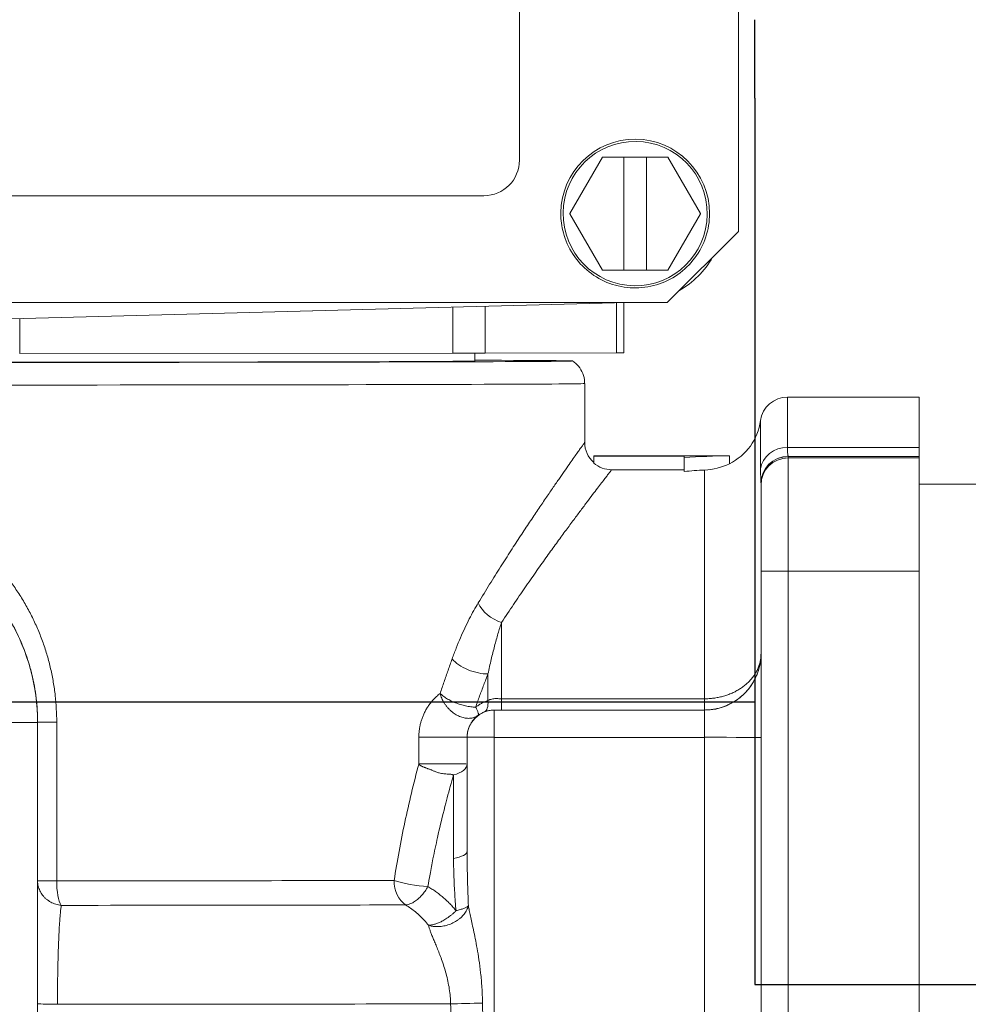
# Model space of a CAD drawing. Extents: x 0 to 796, y 0 to 496.
# Tile 38 of 222: x 111.06 to 113.05, y 309.26 to 311.33. Entities that reach past the tile are written whole.
import ezdxf

# ---------------------------------------------------------------- set-up
doc = ezdxf.new("R2010")
doc.units = 0
doc.header["$LTSCALE"] = 12
doc.header["$MEASUREMENT"] = 0
doc.layers.get('0').update_dxf_attribs({"linetype": 'CONTINUOUS'})
doc.layers.add('X', color=1, linetype='CONTINUOUS')

# ---------------------------------------------------------------- blocks, each defined once
blk = doc.blocks.new('GASTRAIN')
at = {"layer": 'X', "lineweight": 13}
for p, q in [((66.2427, 290.148), (66.2427, 298.9675)), ((65.783, 290.2975), (65.783, 292.7789)), ((65.9574, 290.304), (65.8889, 290.1853)), ((65.8889, 290.1851), (65.9574, 290.3038)), ((65.9574, 290.304), (66.0944, 290.304)), ((65.9574, 290.3038), (65.9574, 290.304)), ((65.9574, 290.3038), (66.0022, 290.3038)), ((66.0022, 290.3039), (66.0497, 290.3039)), ((66.0022, 290.3038), (66.0022, 290.3039)), ((66.0022, 290.0665), (66.0022, 290.3038)), ((66.0497, 290.3039), (66.0497, 290.3038)), ((66.0497, 290.3038), (66.0944, 290.3038)), ((66.0497, 290.0665), (66.0497, 290.3038)), ((66.1629, 290.1853), (66.0944, 290.304)), ((66.0944, 290.3038), (66.0944, 290.304)), ((66.0944, 290.3038), (66.1629, 290.1851)), ((62.9802, 290.2227), (65.7083, 290.2227)), ((65.8698, 290.1854), (65.8698, 290.1854)), ((65.8889, 290.1853), (65.8889, 290.1851)), ((65.9574, 290.0665), (65.8889, 290.1851)), ((66.1629, 290.1851), (66.0944, 290.0665)), ((66.1629, 290.1851), (66.1629, 290.1853)), ((66.1821, 290.1854), (66.1821, 290.1854)), ((66.2427, 290.148), (66.0932, 289.9985)), ((66.0022, 290.0665), (65.9574, 290.0665)), ((66.0022, 290.0666), (66.0497, 290.0666)), ((66.0944, 290.0665), (66.0497, 290.0665)), ((62.5953, 289.9985), (66.0932, 289.9985)), ((66.0094, 289.9985), (64.3442, 289.9549)), ((65.6431, 289.9889), (65.6431, 289.892)), ((65.711, 289.9907), (65.711, 289.8921)), ((65.9868, 289.9979), (65.9868, 289.8931)), ((66.0018, 289.8932), (66.0018, 289.9983)), ((64.7338, 289.9651), (64.7338, 289.8915)), ((64.7338, 289.8915), (65.6431, 289.892)), ((65.6896, 289.8758), (65.6896, 289.892)), ((65.711, 289.8921), (65.9868, 289.8931)), ((65.9199, 289.705), (65.9199, 289.8284)), ((66.3455, 289.7999), (66.3455, 289.6943)), ((66.3455, 289.7999), (66.6224, 289.7999)), ((66.6224, 289.6943), (66.6224, 289.7999)), ((66.2891, 289.7506), (66.2891, 289.649)), ((65.9389, 289.6759), (65.9389, 289.6765)), ((66.2212, 289.6765), (65.9389, 289.6765)), ((66.1288, 289.6759), (65.9389, 289.6759)), ((65.9389, 289.6759), (65.9389, 289.6615)), ((66.1288, 289.6759), (66.1288, 289.6725)), ((66.2237, 289.6765), (66.2237, 289.6601)), ((66.6224, 289.6943), (66.3455, 289.6943)), ((66.3471, 289.6752), (66.3471, 289.6754)), ((66.6224, 289.6752), (66.3471, 289.6752)), ((66.3471, 289.6722), (66.3471, 289.6752)), ((66.6224, 289.6943), (66.6224, 289.6752)), ((66.6224, 289.6752), (66.6224, 289.6722)), ((66.1288, 289.6725), (66.1288, 289.6439)), ((66.6224, 289.6722), (66.3471, 289.6722)), ((66.3471, 289.6722), (66.3471, 289.4344)), ((66.6224, 289.4344), (66.6224, 289.6722)), ((65.9765, 289.6474), (66.1288, 289.6474)), ((66.1715, 289.1665), (66.1715, 289.6467)), ((66.2901, 289.6183), (66.2901, 289.6185)), ((66.2901, 289.6153), (66.2901, 289.6183)), ((66.2901, 289.6153), (66.2901, 289.4345)), ((71.2204, 289.6172), (66.6224, 289.6172)), ((66.2901, 287.5361), (66.2901, 289.4345)), ((66.6224, 289.4344), (66.3471, 289.4344)), ((66.3471, 287.536), (66.3471, 289.4344)), ((66.6224, 289.4344), (66.6224, 287.536)), ((65.7454, 289.1665), (65.7454, 289.3267)), ((65.7169, 289.1631), (65.7169, 289.2187)), ((65.7454, 289.1665), (66.1715, 289.1665)), ((65.7454, 289.1429), (65.7454, 289.1665)), ((65.7301, 289.1429), (65.7301, 289.1426)), ((66.1715, 289.1426), (65.7301, 289.1426)), ((65.7301, 289.1426), (65.7301, 289.0855)), ((65.7454, 289.1429), (66.1715, 289.1429)), ((66.1715, 289.0855), (66.1715, 289.1426)), ((64.7714, 289.1165), (64.7714, 289.117)), ((64.8115, 288.784), (64.8115, 289.1171)), ((64.7714, 287.4934), (64.7714, 289.1165)), ((65.5718, 289.0295), (65.5718, 289.0859)), ((65.6731, 289.0857), (65.6731, 289.0858)), ((65.6731, 288.8464), (65.6731, 289.0857)), ((65.7301, 287.4947), (65.7301, 289.0855)), ((66.1715, 289.0855), (65.7301, 289.0855)), ((65.6447, 289.0065), (65.6447, 288.8312))]:
    blk.add_line(p, q, dxfattribs=at)
for centre, radius, start, end in [((66.3455, 289.7429), 0.057, 90, 172.2336), ((66.1715, 289.7667), 0.1187, 296.1039, 352.2336)]:
    blk.add_arc(centre, radius, start, end, dxfattribs=at)
at = {"layer": 'X', "lineweight": 13, "extrusion": (0, 0, -1)}
for centre, major_axis, ratio, start_param, end_param in [((66.0259, 290.1854), (-0.1561, 0), 0.999998, 0.011528, 3.141593), ((66.0259, 290.1854), (-0.1561, 0), 0.999998, 0.011681, 3.141593), ((66.0259, 290.1853), (-0.1514, 0), 0.999998, 0.011681, 6.294866), ((65.7083, 290.2975), (0.0747, 0), 0.999998, 0, 1.570796), ((66.0259, 290.1854), (-0.1561, 0), 0.999998, 0, 0.011681), ((66.0259, 290.1859), (-0.1869, 0), 0.999998, -2.627044, -2.085345), ((65.9769, 289.705), (-0.057, 0), 0.999998, -0.840942, 0.000148), ((66.2237, 288.49), (0.8399, 0.8399), 0.99791, -0.86653, -0.786444), ((66.3455, 289.642), (-0.057, 0), 0.919425, 0.13555, 1.570796), ((66.3471, 289.6185), (-0.057, 0), 0.999238, 0.000001, 1.570796), ((66.3471, 289.6183), (-0.057, 0), 0.999998, 0, 1.570796), ((66.3471, 289.6153), (-0.057, 0), 0.999998, 0, 1.570796), ((65.7454, 289.3679), (-0.0483, 0.0302), 0.663044, -1.964484, -0.755639), ((65.6884, 289.25), (-0.0534, 0.0199), 0.451316, -2.292152, -0.689392), ((65.7301, 289.0857), (-0.057, 0), 0.999998, 0, 1.570796), ((66.1715, 289.0853), (0.1187, 0), 0.002092, -1.570796, 0), ((65.6162, 288.8464), (0.057, 0), 0.307755, 0, 1.047198), ((64.8283, 288.7839), (-0.057, 0), 0.002092, -0.00001, 1.269758), ((64.8283, 288.7839), (0, 0.057), 0.296511, -2.68905, -1.568606), ((65.5624, 288.7849), (-0.0562, 0.0089), 0.17129, -2.128691, -0.742077), ((65.5624, 288.7849), (-0.0001, 0.057), 0.746099, -2.688099, -1.567654), ((64.8283, 288.5263), (-0.057, 0), 0.025088, -1.298395, 0), ((64.3442, 288.5284), (-1.7418, 0), 0.002092, -2.408414, -1.843292), ((65.6808, 288.5274), (-0.0569, -0.0014), 0.009719, -2.018443, -0.732988), ((65.7294, 289.6059), (0.0423, -4.2114), 0.008534, 1.045756, 1.311933)]:
    blk.add_ellipse(centre, major_axis=major_axis, ratio=ratio, start_param=start_param, end_param=end_param, dxfattribs=at)
at = {"layer": 'X', "lineweight": 13}
for centre, major_axis, ratio, start_param, end_param in [((65.6139, 289.8922), (0.1121, 0), 0.002092, -1.307162, -0.523599), ((65.8897, 289.8932), (0.1121, 0), 0.002092, -0.523603, 0), ((64.3442, 289.8758), (-1.5502, 0), 0.002092, 0, 3.661556), ((64.3442, 289.8758), (-1.3453, 0), 0.002092, 0, 3.141593), ((64.3442, 289.8284), (-1.5757, 0), 0.002092, 0, 3.141593), ((66.2237, 288.49), (-0.8399, 0.8399), 0.99791, -0.786444, -0.784352), ((66.1712, 289.745), (-0.1128, -0.0194), 0.855362, 1.427051, 1.902985), ((66.2235, 287.339), (0.0049, 2.309), 0.707105, 0.03486, 0.06105), ((64.3442, 289.1165), (0.4271, 0), 0.999998, 0, 3.141593), ((66.3471, 289.4345), (-0.057, 0), 0.002092, 0, 1.570796), ((66.1715, 289.2613), (0.1187, 0), 0.999998, -1.570796, 0), ((65.6884, 289.1919), (0.0208, -0.053), 0.370712, 0.002093, 0.857479), ((65.7432, 289.1759), (-0.0315, 0.0007), 0.295687, 1.404569, 1.647877), ((65.737, 289.1429), (-0.0416, 0), 0.001664, 1.403606, 1.772238), ((64.8283, 289.117), (-0.057, 0), 0.002092, -1.269758, 0), ((64.7144, 289.1165), (0.057, 0), 0.002092, -1.570796, 0), ((65.6162, 289.0858), (0.057, 0), 0.002132, 0.000025, 2.463977), ((65.7301, 289.0857), (-0.057, 0), 0.002092, 0, 1.570796), ((65.6162, 289.0295), (0.057, 0), 0.002092, 0, 2.463977), ((65.6162, 289.0295), (0.057, 0), 0.465866, -1.047196, 0), ((64.3442, 288.7872), (1.5757, 0), 0.002092, -1.269758, -0.72861), ((64.3442, 288.7359), (1.6079, 0), 0.002092, -1.269758, -0.72861)]:
    blk.add_ellipse(centre, major_axis=major_axis, ratio=ratio, start_param=start_param, end_param=end_param, dxfattribs=at)
for points, knots in [([(66.1821, 290.1854), (66.1821, 290.1687), (66.1794, 290.152), (66.1689, 290.1204), (66.1611, 290.1055), (66.1412, 290.0787), (66.1291, 290.067), (66.1018, 290.0479), (66.0867, 290.0405), (66.0547, 290.031), (66.038, 290.0288), (66.0047, 290.0298), (65.9882, 290.0329), (65.9569, 290.0443), (65.9421, 290.0526), (65.916, 290.0732), (65.9046, 290.0857), (65.8863, 290.1135), (65.8794, 290.1289), (65.8716, 290.1581), (65.8698, 290.1717), (65.8698, 290.1854)], [3.141593, 3.141593, 3.141593, 3.141593, 3.461593, 3.461593, 3.781593, 3.781593, 4.101593, 4.101593, 4.421593, 4.421593, 4.741593, 4.741593, 5.061593, 5.061593, 5.381593, 5.381593, 5.701593, 5.701593, 6.021593, 6.021593, 6.283185, 6.283185, 6.283185, 6.283185]), ([(65.8945, 289.8758), (65.8991, 289.8728), (65.9033, 289.8689), (65.9106, 289.8602), (65.9136, 289.8551), (65.9181, 289.8441), (65.9194, 289.838), (65.9199, 289.8308), (65.9199, 289.8296), (65.9199, 289.8284)], [0, 0, 0, 0, 0.01687715, 0.01687715, 0.03430872, 0.03430872, 0.05248307, 0.05248307, 0.05614023, 0.05614023, 0.05614023, 0.05614023]), ([(66.3471, 289.6754), (66.3471, 289.6756), (66.347, 289.6759), (66.3469, 289.6765), (66.3469, 289.6767), (66.3468, 289.6773), (66.3467, 289.6777), (66.3465, 289.679), (66.3463, 289.6799), (66.3461, 289.6821), (66.3459, 289.6833), (66.3458, 289.685), (66.3458, 289.6853), (66.3457, 289.6868), (66.3456, 289.6879), (66.3455, 289.6908), (66.3455, 289.6925), (66.3455, 289.6943)], [0, 0, 0, 0, 0.1666667, 0.1666667, 0.2264126, 0.2264126, 0.3333333, 0.3333333, 0.5, 0.5, 0.6666667, 0.6666667, 0.708188, 0.708188, 0.8333333, 0.8333333, 0.9999914, 0.9999914, 0.9999914, 0.9999914]), ([(65.9389, 289.6615), (65.9441, 289.657), (65.95, 289.6534), (65.9628, 289.6486), (65.9696, 289.6474), (65.9765, 289.6474)], [0, 0, 0, 0, 0.0521977, 0.0521977, 0.1043936, 0.1043936, 0.1043936, 0.1043936]), ([(65.6415, 289.2501), (65.6444, 289.2579), (65.6472, 289.2655), (65.6502, 289.273), (65.6531, 289.2804), (65.6561, 289.2876), (65.6591, 289.2946), (65.6622, 289.3017), (65.6652, 289.3084), (65.6683, 289.315), (65.6714, 289.3216), (65.6745, 289.3279), (65.6777, 289.334), (65.6808, 289.3401), (65.6839, 289.346), (65.6871, 289.3517), (65.6902, 289.3573), (65.6934, 289.3627), (65.6965, 289.3679)], [0, 0, 0, 0, 0.166667, 0.166667, 0.166667, 0.333333, 0.333333, 0.333333, 0.5, 0.5, 0.5, 0.666667, 0.666667, 0.666667, 0.833333, 0.833333, 0.833333, 1, 1, 1, 1]), ([(65.7169, 289.2187), (65.7191, 289.2291), (65.7213, 289.2392), (65.7236, 289.2489), (65.7259, 289.2586), (65.7283, 289.268), (65.7307, 289.277), (65.7331, 289.286), (65.7355, 289.2947), (65.7379, 289.303), (65.7404, 289.3112), (65.7429, 289.3192), (65.7454, 289.3267)], [0, 0, 0, 0, 0.25, 0.25, 0.25, 0.5, 0.5, 0.5, 0.75, 0.75, 0.75, 1, 1, 1, 1]), ([(65.6164, 289.1776), (65.6191, 289.1858), (65.6219, 289.194), (65.6247, 289.202), (65.6274, 289.2101), (65.6302, 289.2182), (65.633, 289.2262), (65.6358, 289.2342), (65.6387, 289.2421), (65.6415, 289.2501)], [0, 0, 0, 0, 0.3333333, 0.3333333, 0.3333333, 0.6666666, 0.6666666, 0.6666666, 0.9999999, 0.9999999, 0.9999999, 0.9999999]), ([(66.1715, 289.1665), (66.1747, 289.1665), (66.1811, 289.1667), (66.1907, 289.1677), (66.2001, 289.1692), (66.2094, 289.1713), (66.2185, 289.1741), (66.2272, 289.1774), (66.2356, 289.1813), (66.2436, 289.1858), (66.2512, 289.1907), (66.2582, 289.1962), (66.2646, 289.2022), (66.2704, 289.2085), (66.2755, 289.2153), (66.28, 289.2224), (66.2836, 289.2298), (66.2865, 289.2375), (66.2886, 289.2453), (66.2899, 289.2533), (66.2901, 289.2587), (66.2901, 289.2614)], [0.0000138, 0.0000138, 0.0000138, 0.0000138, 0.0526316, 0.1052632, 0.1578947, 0.2105263, 0.2631579, 0.3157895, 0.3684211, 0.4210526, 0.4736842, 0.5263158, 0.5789474, 0.6315789, 0.6842105, 0.7368421, 0.7894737, 0.8421053, 0.8947368, 0.9473684, 1, 1, 1, 1]), ([(65.6909, 289.1489), (65.6937, 289.1568), (65.6965, 289.1646), (65.7022, 289.1802), (65.7051, 289.1879), (65.711, 289.2034), (65.7139, 289.2111), (65.7169, 289.2187)], [0, 0, 0, 0, 0.333333, 0.333333, 0.666667, 0.666667, 1, 1, 1, 1]), ([(65.6963, 289.1318), (65.6951, 289.1309), (65.694, 289.1302), (65.6915, 289.1288), (65.6903, 289.1283), (65.6876, 289.1272), (65.6863, 289.1268), (65.6835, 289.1261), (65.6821, 289.1258), (65.6791, 289.1255), (65.6776, 289.1254), (65.6746, 289.1254), (65.6731, 289.1255), (65.67, 289.1258), (65.6684, 289.126), (65.6653, 289.1267), (65.6637, 289.1271), (65.6605, 289.1281), (65.659, 289.1287), (65.6558, 289.13), (65.6543, 289.1307), (65.6512, 289.1323), (65.6496, 289.1332), (65.6466, 289.1351), (65.6452, 289.1361), (65.6423, 289.1383), (65.6408, 289.1395), (65.6381, 289.1419), (65.6367, 289.1432), (65.6341, 289.1458), (65.6328, 289.1472), (65.6304, 289.1501), (65.6293, 289.1515), (65.6271, 289.1546), (65.626, 289.1561), (65.624, 289.1593), (65.6231, 289.1609), (65.6214, 289.1642), (65.6206, 289.1658), (65.6192, 289.1692), (65.6185, 289.1709), (65.6174, 289.1742), (65.6169, 289.1759), (65.6164, 289.1776)], [0, 0, 0, 0, 0.047619, 0.047619, 0.095238, 0.095238, 0.142857, 0.142857, 0.190476, 0.190476, 0.238095, 0.238095, 0.285714, 0.285714, 0.333333, 0.333333, 0.380952, 0.380952, 0.428571, 0.428571, 0.47619, 0.47619, 0.52381, 0.52381, 0.571429, 0.571429, 0.619048, 0.619048, 0.666667, 0.666667, 0.714286, 0.714286, 0.761905, 0.761905, 0.809524, 0.809524, 0.857143, 0.857143, 0.904762, 0.904762, 0.952381, 0.952381, 1, 1, 1, 1]), ([(65.6909, 289.1489), (65.6893, 289.149), (65.6877, 289.149), (65.6843, 289.1493), (65.6825, 289.1494), (65.679, 289.1499), (65.6772, 289.1501), (65.6737, 289.1507), (65.6718, 289.1511), (65.6682, 289.1519), (65.6664, 289.1523), (65.6628, 289.1532), (65.6611, 289.1538), (65.6575, 289.1548), (65.6558, 289.1554), (65.6523, 289.1566), (65.6506, 289.1573), (65.6473, 289.1586), (65.6457, 289.1593), (65.6424, 289.1607), (65.6408, 289.1614), (65.6376, 289.163), (65.636, 289.1638), (65.633, 289.1655), (65.6315, 289.1664), (65.6286, 289.1682), (65.6273, 289.1691), (65.6247, 289.1709), (65.6235, 289.1718), (65.6212, 289.1735), (65.6201, 289.1744), (65.6182, 289.1761), (65.6173, 289.1769), (65.6164, 289.1776)], [0, 0, 0, 0, 0.0625, 0.0625, 0.125, 0.125, 0.1875, 0.1875, 0.25, 0.25, 0.3125, 0.3125, 0.375, 0.375, 0.4375, 0.4375, 0.5, 0.5, 0.5625, 0.5625, 0.625, 0.625, 0.6875, 0.6875, 0.75, 0.75, 0.8125, 0.8125, 0.875, 0.875, 0.9375, 0.9375, 1, 1, 1, 1]), ([(65.6909, 289.1489), (65.6928, 289.1503), (65.6968, 289.153), (65.7032, 289.1568), (65.7099, 289.1602), (65.7145, 289.1621), (65.7169, 289.1631)], [0, 0, 0, 0, 0.25, 0.5, 0.75, 0.9999386, 0.9999386, 0.9999386, 0.9999386]), ([(65.7169, 289.1631), (65.7175, 289.1633), (65.7181, 289.1636), (65.7194, 289.1641), (65.7201, 289.1644), (65.7222, 289.1651), (65.7236, 289.1655), (65.7263, 289.1661), (65.7277, 289.1664), (65.7292, 289.1666), (65.7293, 289.1666), (65.7307, 289.1668), (65.7321, 289.1669), (65.7349, 289.1669), (65.7363, 289.1669), (65.7377, 289.1668)], [0, 0, 0, 0, 0.0946258, 0.0946258, 0.2, 0.2, 0.4, 0.4, 0.6, 0.6, 0.6125805, 0.6125805, 0.8, 0.8, 0.9999541, 0.9999541, 0.9999541, 0.9999541]), ([(65.7093, 289.1389), (65.7106, 289.1394), (65.7119, 289.1399), (65.7133, 289.1403), (65.7146, 289.1408), (65.716, 289.1411), (65.7174, 289.1414), (65.7188, 289.1418), (65.7202, 289.142), (65.7216, 289.1422), (65.723, 289.1424), (65.7244, 289.1426), (65.7259, 289.1427), (65.7273, 289.1428), (65.7287, 289.1429), (65.7301, 289.1429)], [0.0000176, 0.0000176, 0.0000176, 0.0000176, 0.2, 0.2, 0.2, 0.4, 0.4, 0.4, 0.6, 0.6, 0.6, 0.8, 0.8, 0.8, 0.9998936, 0.9998936, 0.9998936, 0.9998936]), ([(65.6731, 289.0858), (65.6731, 289.0867), (65.6732, 289.0876), (65.6733, 289.0893), (65.6733, 289.0902), (65.6734, 289.0917), (65.6735, 289.0923), (65.6736, 289.0932), (65.6737, 289.0935), (65.6738, 289.0948), (65.674, 289.0957), (65.6744, 289.0976), (65.6746, 289.0986), (65.6751, 289.1006), (65.6754, 289.1016), (65.676, 289.1037), (65.6764, 289.1049), (65.6773, 289.1071), (65.6777, 289.1082), (65.6786, 289.1103), (65.6791, 289.1112), (65.6797, 289.1123), (65.6798, 289.1125), (65.6804, 289.1138), (65.6811, 289.1149), (65.6825, 289.1171), (65.6832, 289.1182), (65.6843, 289.1198), (65.6847, 289.1203), (65.6855, 289.1214), (65.686, 289.122), (65.6874, 289.1236), (65.6884, 289.1247), (65.6902, 289.1266), (65.6911, 289.1274), (65.6922, 289.1284), (65.6924, 289.1286), (65.6938, 289.1298), (65.695, 289.1308), (65.6963, 289.1318)], [0.0001611, 0.0001611, 0.0001611, 0.0001611, 0.0666667, 0.0666667, 0.1333333, 0.1333333, 0.1763008, 0.1763008, 0.2, 0.2, 0.2666667, 0.2666667, 0.3333333, 0.3333333, 0.3962055, 0.3962055, 0.4666667, 0.4666667, 0.5333333, 0.5333333, 0.5894969, 0.5894969, 0.6, 0.6, 0.6666667, 0.6666667, 0.7333333, 0.7333333, 0.7633216, 0.7633216, 0.8, 0.8, 0.8666667, 0.8666667, 0.9205994, 0.9205994, 0.9333333, 0.9333333, 1, 1, 1, 1]), ([(65.5908, 288.772), (65.5923, 288.7806), (65.5938, 288.7893), (65.5973, 288.8087), (65.5993, 288.8194), (65.6044, 288.8452), (65.6076, 288.8603), (65.612, 288.8799), (65.613, 288.8843), (65.6185, 288.9083), (65.6233, 288.9279), (65.6294, 288.9512), (65.6303, 288.9548), (65.6356, 288.9745), (65.64, 288.9905), (65.6447, 289.0065)], [0.0000017, 0.0000017, 0.0000017, 0.0000017, 0.1121541, 0.1121541, 0.25, 0.25, 0.4436587, 0.4436587, 0.5, 0.5, 0.75, 0.75, 0.7965126, 0.7965126, 1, 1, 1, 1]), ([(65.6499, 288.7216), (65.6477, 288.7242), (65.6456, 288.7267), (65.6411, 288.7316), (65.6389, 288.734), (65.6343, 288.7387), (65.6319, 288.741), (65.6273, 288.7453), (65.625, 288.7474), (65.6226, 288.7495), (65.6224, 288.7496), (65.6198, 288.7519), (65.6173, 288.7539), (65.6122, 288.7579), (65.6096, 288.7598), (65.6044, 288.7635), (65.6017, 288.7653), (65.5963, 288.7687), (65.5936, 288.7704), (65.5908, 288.772)], [0, 0, 0, 0, 0.125, 0.125, 0.25, 0.25, 0.375, 0.375, 0.491656, 0.491656, 0.5, 0.5, 0.625, 0.625, 0.75, 0.75, 0.875, 0.875, 1, 1, 1, 1]), ([(64.813, 288.5249), (64.813, 288.5302), (64.8131, 288.5409), (64.8132, 288.5567), (64.8133, 288.5724), (64.8136, 288.5879), (64.8139, 288.603), (64.8142, 288.6179), (64.8146, 288.6323), (64.8151, 288.6462), (64.8156, 288.6596), (64.8162, 288.6724), (64.8168, 288.6845), (64.8175, 288.6959), (64.8183, 288.7064), (64.8191, 288.7162), (64.82, 288.725), (64.8207, 288.7302), (64.821, 288.7327)], [0.0000323, 0.0000323, 0.0000323, 0.0000323, 0.0625, 0.125, 0.1875, 0.25, 0.3125, 0.375, 0.4375, 0.5, 0.5625, 0.625, 0.6875, 0.75, 0.8125, 0.875, 0.9375, 1, 1, 1, 1]), ([(65.6757, 288.7319), (65.6752, 288.7314), (65.6746, 288.731), (65.6733, 288.73), (65.6725, 288.7295), (65.6709, 288.7286), (65.67, 288.7282), (65.6681, 288.7272), (65.667, 288.7268), (65.6648, 288.7259), (65.6636, 288.7255), (65.6612, 288.7246), (65.6599, 288.7242), (65.6572, 288.7234), (65.6558, 288.723), (65.6529, 288.7223), (65.6514, 288.7219), (65.6499, 288.7216)], [0, 0, 0, 0, 0.125, 0.125, 0.25, 0.25, 0.375, 0.375, 0.5, 0.5, 0.625, 0.625, 0.75, 0.75, 0.875, 0.875, 1, 1, 1, 1]), ([(65.6499, 288.7216), (65.6486, 288.7203), (65.6473, 288.719), (65.646, 288.7177), (65.6446, 288.7164), (65.6432, 288.7152), (65.6418, 288.714), (65.6403, 288.7128), (65.6389, 288.7116), (65.6374, 288.7105), (65.6362, 288.7095), (65.6349, 288.7086), (65.6337, 288.7077), (65.6334, 288.7075), (65.6332, 288.7073), (65.633, 288.7072), (65.6315, 288.7062), (65.6301, 288.7052), (65.6286, 288.7042), (65.6272, 288.7033), (65.6257, 288.7024), (65.6243, 288.7016), (65.6229, 288.7008), (65.6216, 288.7001), (65.6203, 288.6994), (65.6189, 288.6987), (65.6177, 288.698), (65.6164, 288.6975), (65.6152, 288.6969), (65.614, 288.6963), (65.6128, 288.6959), (65.6117, 288.6954), (65.6105, 288.6949), (65.6094, 288.6945), (65.6083, 288.6941), (65.6072, 288.6937), (65.6061, 288.6934), (65.605, 288.6931), (65.6039, 288.6928), (65.6028, 288.6925), (65.6018, 288.6922), (65.6007, 288.692), (65.5997, 288.6918), (65.5987, 288.6916), (65.5977, 288.6915), (65.5968, 288.6913), (65.5959, 288.6912), (65.595, 288.6911), (65.5942, 288.691), (65.5934, 288.691), (65.5926, 288.6909), (65.5919, 288.6909)], [0, 0, 0, 0, 0.0625, 0.0625, 0.0625, 0.125, 0.125, 0.125, 0.1875, 0.1875, 0.1875, 0.240476, 0.240476, 0.240476, 0.25, 0.25, 0.25, 0.3125, 0.3125, 0.3125, 0.375, 0.375, 0.375, 0.4375, 0.4375, 0.4375, 0.5, 0.5, 0.5, 0.5625, 0.5625, 0.5625, 0.625, 0.625, 0.625, 0.6875, 0.6875, 0.6875, 0.75, 0.75, 0.75, 0.8125, 0.8125, 0.8125, 0.875, 0.875, 0.875, 0.9375, 0.9375, 0.9375, 1, 1, 1, 1]), ([(65.6385, 288.526), (65.6384, 288.531), (65.6378, 288.5413), (65.6359, 288.5573), (65.6329, 288.5734), (65.629, 288.5893), (65.6245, 288.6046), (65.6196, 288.619), (65.6146, 288.6321), (65.61, 288.6438), (65.6057, 288.6542), (65.6018, 288.6634), (65.5985, 288.6716), (65.5958, 288.6788), (65.5935, 288.6852), (65.5923, 288.6891), (65.5919, 288.6909)], [0.0000334, 0.0000334, 0.0000334, 0.0000334, 0.0714286, 0.1428571, 0.2142857, 0.2857143, 0.3571429, 0.4285714, 0.5, 0.5714286, 0.6428571, 0.7142857, 0.7857143, 0.8571429, 0.9285714, 1, 1, 1, 1]), ([(65.6663, 287.4931), (65.6632, 287.5966), (65.6601, 287.7032), (65.657, 287.8149), (65.657, 287.8167), (65.6542, 287.9161), (65.6515, 288.0163), (65.6484, 288.1336), (65.648, 288.1485), (65.6456, 288.241), (65.6436, 288.3198), (65.6406, 288.4416), (65.6395, 288.4836), (65.6385, 288.526)], [0, 0, 0, 0, 0.3279089, 0.3279089, 0.3333333, 0.3333333, 0.6244777, 0.6244777, 0.6666667, 0.6666667, 0.8859065, 0.8859065, 1, 1, 1, 1])]:
    blk.add_open_spline(points, degree=3, knots=knots, dxfattribs=at)
for points in [[(65.6965, 289.3679), (65.7046, 289.3814), (65.7206, 289.4074), (65.7435, 289.4438), (65.7651, 289.4776), (65.7854, 289.5088), (65.8044, 289.5374), (65.8219, 289.5635), (65.8379, 289.5871), (65.8525, 289.6084), (65.8656, 289.6273), (65.8772, 289.644), (65.8874, 289.6586), (65.8962, 289.6711), (65.9036, 289.6816), (65.9096, 289.6902), (65.9143, 289.6967), (65.9176, 289.7014), (65.9195, 289.7043), (65.9199, 289.7049), (65.9199, 289.705)], [(65.7454, 289.3267), (65.7539, 289.3397), (65.7707, 289.3648), (65.7946, 289.4), (65.8173, 289.4325), (65.8386, 289.4625), (65.8584, 289.49), (65.8767, 289.515), (65.8933, 289.5376), (65.9085, 289.5578), (65.922, 289.5759), (65.934, 289.5918), (65.9445, 289.6056), (65.9535, 289.6173), (65.9611, 289.6272), (65.9671, 289.6351), (65.9717, 289.6411), (65.9749, 289.6453), (65.9761, 289.6469), (65.9765, 289.6474)], [(66.2901, 289.6185), (66.2901, 289.6196), (66.29, 289.6222), (66.2897, 289.6273), (66.2894, 289.6334), (66.2891, 289.6406), (66.2891, 289.6461), (66.2891, 289.649)], [(64.8115, 289.1171), (64.8115, 289.1264), (64.8109, 289.1451), (64.8086, 289.1733), (64.8046, 289.2014), (64.799, 289.2294), (64.7918, 289.2571), (64.783, 289.2844), (64.7726, 289.3111), (64.7606, 289.3373), (64.7471, 289.3628), (64.7322, 289.3874), (64.7158, 289.411), (64.698, 289.4336), (64.6791, 289.4551), (64.6589, 289.4752), (64.6378, 289.494), (64.6156, 289.5114), (64.5927, 289.5273), (64.569, 289.5417), (64.5446, 289.5546), (64.5198, 289.5659), (64.4945, 289.5756), (64.4688, 289.5838), (64.4429, 289.5904), (64.4167, 289.5955), (64.3904, 289.5989), (64.3639, 289.6009), (64.3375, 289.6013), (64.311, 289.6001), (64.2847, 289.5974), (64.2584, 289.5931), (64.2323, 289.5872), (64.2065, 289.5798), (64.1811, 289.5709), (64.156, 289.5603), (64.1314, 289.5482), (64.1074, 289.5346), (64.0841, 289.5194), (64.0615, 289.5027), (64.0398, 289.4846), (64.0192, 289.4651), (63.9996, 289.4443), (63.9813, 289.4223), (63.9642, 289.3991), (63.9486, 289.375), (63.9344, 289.35), (63.926, 289.3329), (63.922, 289.3243)], [(64.7714, 289.117), (64.7714, 289.1254), (64.7709, 289.1423), (64.7686, 289.1676), (64.7648, 289.1929), (64.7595, 289.218), (64.7527, 289.243), (64.7443, 289.2675), (64.7343, 289.2917), (64.7228, 289.3154), (64.7098, 289.3384), (64.6953, 289.3607), (64.6795, 289.3821), (64.6622, 289.4025), (64.6437, 289.4219), (64.624, 289.44), (64.6033, 289.4569), (64.5816, 289.4723), (64.5591, 289.4863), (64.5359, 289.4989), (64.5121, 289.5099), (64.4878, 289.5194), (64.4631, 289.5274), (64.438, 289.5338), (64.4127, 289.5387), (64.3873, 289.5421), (64.3617, 289.5439), (64.3361, 289.5441), (64.3105, 289.5429), (64.2849, 289.5401), (64.2596, 289.5358), (64.2344, 289.5299), (64.2095, 289.5225), (64.185, 289.5135), (64.161, 289.503), (64.1375, 289.491), (64.1147, 289.4775), (64.0927, 289.4625), (64.0716, 289.4461), (64.0515, 289.4284), (64.0326, 289.4094), (64.0149, 289.3893), (63.9985, 289.3682), (63.9835, 289.3461), (63.9699, 289.3233), (63.9619, 289.3077), (63.9582, 289.2998)], [(66.2901, 289.2614), (66.2901, 289.2581), (66.2899, 289.2514), (66.2886, 289.2415), (66.2865, 289.2318), (66.2836, 289.2222), (66.2799, 289.213), (66.2755, 289.2041), (66.2704, 289.1956), (66.2645, 289.1876), (66.2581, 289.1802), (66.2511, 289.1733), (66.2435, 289.1671), (66.2355, 289.1615), (66.2271, 289.1566), (66.2184, 289.1524), (66.2093, 289.1489), (66.2, 289.1462), (66.1906, 289.1443), (66.181, 289.1431), (66.1747, 289.1429), (66.1715, 289.1429)], [(65.5718, 289.0859), (65.5718, 289.0882), (65.572, 289.0928), (65.5726, 289.0999), (65.5737, 289.107), (65.5752, 289.1143), (65.5772, 289.1215), (65.5798, 289.1287), (65.5829, 289.136), (65.5866, 289.1432), (65.591, 289.1505), (65.5961, 289.1576), (65.602, 289.1645), (65.6087, 289.1713), (65.6137, 289.1755), (65.6164, 289.1776)], [(66.1715, 289.1429), (66.1714, 289.1429), (66.1714, 289.143), (66.1714, 289.1438), (66.1714, 289.1451), (66.1715, 289.1468), (66.1715, 289.1491), (66.1715, 289.1518), (66.1715, 289.1549), (66.1715, 289.1584), (66.1715, 289.1623), (66.1715, 289.1651), (66.1715, 289.1665)], [(65.6963, 289.1318), (65.6965, 289.1319), (65.6968, 289.1324), (65.6969, 289.1336), (65.6968, 289.1352), (65.6962, 289.1372), (65.6954, 289.1396), (65.6942, 289.1423), (65.6927, 289.1455), (65.6915, 289.1477), (65.6909, 289.1489)], [(65.6963, 289.1318), (65.697, 289.1323), (65.6986, 289.1334), (65.7011, 289.135), (65.7037, 289.1364), (65.7064, 289.1378), (65.7083, 289.1386), (65.7093, 289.1389)], [(66.1715, 289.1429), (66.1715, 289.1428), (66.1715, 289.1428), (66.1715, 289.1427), (66.1715, 289.1426), (66.1715, 289.1426)], [(66.1715, 289.0855), (66.1715, 288.9757), (66.1715, 288.7561), (66.1715, 288.4267), (66.1714, 288.2073), (66.1714, 288.0975)], [(65.5199, 288.785), (65.523, 288.8052), (65.5298, 288.8459), (65.542, 288.9071), (65.5559, 288.9684), (65.5663, 289.0092), (65.5718, 289.0295)], [(65.6447, 289.0065), (65.6441, 289.0067), (65.6429, 289.0071), (65.6403, 289.0077), (65.637, 289.0081), (65.6331, 289.0084), (65.6287, 289.0086), (65.6239, 289.0089), (65.619, 289.0097), (65.6145, 289.0107), (65.6108, 289.0119), (65.6076, 289.0131), (65.6047, 289.0142), (65.6019, 289.0154), (65.5993, 289.0165), (65.5968, 289.0175), (65.5944, 289.0184), (65.592, 289.0193), (65.5897, 289.0201), (65.5876, 289.0208), (65.5857, 289.0215), (65.5838, 289.0222), (65.582, 289.0229), (65.5802, 289.0237), (65.5784, 289.0245), (65.5766, 289.0254), (65.5749, 289.0265), (65.5733, 289.0278), (65.5723, 289.0289), (65.5718, 289.0295)], [(65.6499, 288.7216), (65.6487, 288.7345), (65.6468, 288.7598), (65.6451, 288.7963), (65.6447, 288.8197), (65.6447, 288.8312)], [(65.6757, 288.7319), (65.6752, 288.7455), (65.6742, 288.7721), (65.6733, 288.8102), (65.6731, 288.8345), (65.6731, 288.8464)], [(64.821, 288.7327), (64.8191, 288.7329), (64.8152, 288.7335), (64.8096, 288.735), (64.8041, 288.737), (64.7989, 288.7395), (64.7941, 288.7425), (64.7896, 288.7459), (64.7855, 288.7498), (64.7818, 288.7539), (64.7787, 288.7585), (64.776, 288.7632), (64.774, 288.7682), (64.7725, 288.7733), (64.7716, 288.7786), (64.7714, 288.7821), (64.7714, 288.7839)], [(65.5908, 288.772), (65.5899, 288.7703), (65.588, 288.7671), (65.5849, 288.7625), (65.5816, 288.758), (65.578, 288.7539), (65.5743, 288.75), (65.5705, 288.7464), (65.5667, 288.7433), (65.5627, 288.7405), (65.5588, 288.7382), (65.5549, 288.7363), (65.5511, 288.7349), (65.5474, 288.734), (65.545, 288.7337), (65.5439, 288.7336)], [(65.5919, 288.6909), (65.5891, 288.6944), (65.5835, 288.7011), (65.5744, 288.7104), (65.5648, 288.719), (65.5546, 288.7268), (65.5475, 288.7315), (65.5439, 288.7336)], [(65.6757, 288.7319), (65.6754, 288.7304), (65.6745, 288.7275), (65.6725, 288.723), (65.6701, 288.7187), (65.6671, 288.7145), (65.6637, 288.7105), (65.6598, 288.7067), (65.6555, 288.7032), (65.6509, 288.6999), (65.646, 288.6971), (65.6408, 288.6945), (65.6354, 288.6923), (65.6298, 288.6906), (65.6241, 288.6893), (65.6187, 288.6884), (65.6136, 288.688), (65.6088, 288.688), (65.6043, 288.6882), (65.6, 288.6888), (65.5959, 288.6897), (65.5932, 288.6904), (65.5919, 288.6909)], [(65.7054, 288.5275), (65.7053, 288.5388), (65.7044, 288.5605), (65.7017, 288.5914), (65.698, 288.619), (65.6941, 288.6427), (65.6902, 288.6633), (65.6864, 288.6814), (65.683, 288.6971), (65.68, 288.7106), (65.6776, 288.7222), (65.6763, 288.7289), (65.6757, 288.7319)]]:
    blk.add_open_spline(points, degree=3, dxfattribs=at)

msp = doc.modelspace()

# ---------------------------------------------------------------- linework, layer by layer
at = {"layer": 'X'}
for p, q in [((112.6003, 311.16473), (112.6003, 311.32973)), ((112.6003, 311.16473), (112.6003, 309.30373)), ((103.9498, 309.89758), (112.6003, 309.89758)), ((112.6003, 309.30373), (119.8503, 309.30373))]:
    msp.add_line(p, q, dxfattribs=at)

# ---------------------------------------------------------------- block references
msp.add_blockref('GASTRAIN', (46.32301, 20.73732))

doc.saveas('drawing.dxf')
